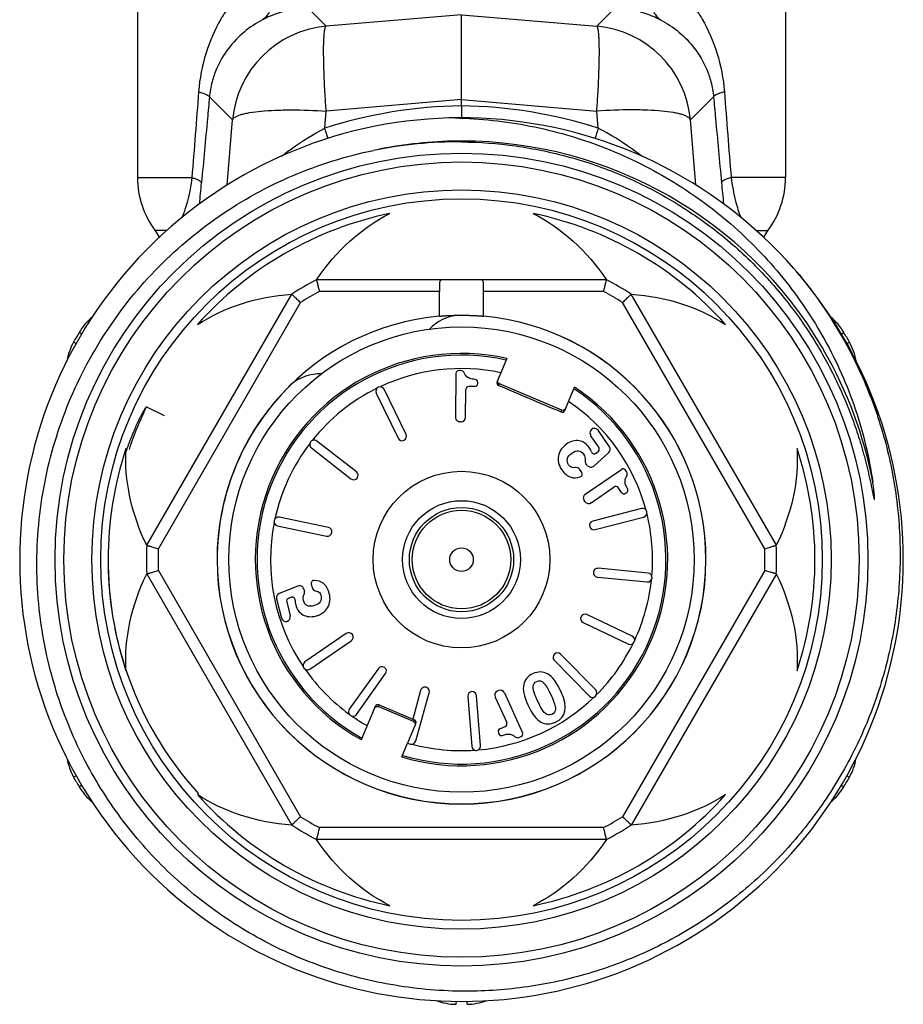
# Model space of a CAD drawing. Header units: millimetres. Extents: x 60394 to 199354, y 20895 to 166073.
# Tile 169 of 256: x 120162 to 120192, y 23912 to 23945. Entities that reach past the tile are written whole.
import ezdxf

# ---------------------------------------------------------------- set-up
doc = ezdxf.new("R2010")
doc.units = ezdxf.units.MM

msp = doc.modelspace()

# ---------------------------------------------------------------- linework, layer by layer
at = {"color": 0, "linetype": 'Continuous', "lineweight": -2}
for p, q in [((120165.587, 23946.725), (120165.587, 23939.641)), ((120187.587, 23946.725), (120187.587, 23939.641)), ((120171.993, 23944.778), (120171.368, 23945.4)), ((120181.181, 23944.778), (120181.806, 23945.4)), ((120176.587, 23945.168), (120171.993, 23944.778)), ((120176.587, 23945.168), (120181.181, 23944.778)), ((120176.587, 23942.289), (120176.587, 23945.168)), ((120168.813, 23941.598), (120168.029, 23942.379)), ((120176.587, 23942.289), (120171.993, 23941.899)), ((120176.587, 23942.073), (120176.587, 23942.289)), ((120176.587, 23942.289), (120181.181, 23941.899)), ((120184.361, 23941.598), (120185.145, 23942.379)), ((120171.945, 23941.319), (120171.993, 23941.899)), ((120176.587, 23942.073), (120176.587, 23941.669)), ((120181.228, 23941.319), (120181.181, 23941.899)), ((120168.632, 23939.379), (120168.813, 23941.598)), ((120184.542, 23939.38), (120184.361, 23941.598)), ((120165.587, 23939.641), (120167.434, 23939.641)), ((120187.587, 23939.641), (120185.74, 23939.641)), ((120166.587, 23937.841), (120166.187, 23937.841)), ((120186.593, 23937.841), (120186.987, 23937.841)), ((120181.51, 23936.17), (120171.663, 23936.17)), ((120165.898, 23927.156), (120170.821, 23935.684)), ((120175.839, 23935.77), (120171.762, 23935.77)), ((120175.839, 23934.936), (120175.839, 23935.77)), ((120177.335, 23934.936), (120177.335, 23935.77)), ((120181.412, 23935.77), (120177.335, 23935.77)), ((120187.276, 23927.156), (120182.352, 23935.684)), ((120166.294, 23927.041), (120171.119, 23935.398)), ((120186.88, 23927.041), (120182.055, 23935.398)), ((120163.695, 23934.327), (120163.604, 23934.381)), ((120189.481, 23934.328), (120189.57, 23934.381)), ((120163.508, 23934.007), (120163.418, 23934.058)), ((120189.665, 23934.006), (120189.756, 23934.058)), ((120178.127, 23933.498), (120177.794, 23932.712)), ((120176.393, 23932.991), (120176.38, 23931.502)), ((120176.553, 23933.09), (120176.494, 23933.09)), ((120177.038, 23932.547), (120176.835, 23932.549)), ((120177.139, 23932.646), (120177.139, 23932.688)), ((120177.847, 23932.581), (120177.873, 23932.642)), ((120179.99, 23931.743), (120177.873, 23932.642)), ((120180.095, 23931.735), (120180.429, 23932.521)), ((120173.694, 23932.322), (120174.433, 23930.791)), ((120174.703, 23930.921), (120173.964, 23932.453)), ((120176.726, 23931.499), (120176.734, 23932.449)), ((120166.507, 23931.552), (120165.886, 23931.853)), ((120179.99, 23931.743), (120179.964, 23931.682)), ((120176.574, 23931.351), (120176.529, 23931.351)), ((120181.249, 23930.483), (120180.97, 23930.889)), ((120181.608, 23930.5), (120181.222, 23931.062)), ((120173.017, 23929.649), (120171.677, 23930.696)), ((120171.492, 23930.46), (120172.832, 23929.413)), ((120181.079, 23929.847), (120181.585, 23930.304)), ((120181.16, 23930.286), (120181.234, 23930.352)), ((120180.859, 23929.869), (120180.812, 23929.931)), ((120180.672, 23929.629), (120180.601, 23929.732)), ((120180.788, 23928.888), (120182.015, 23929.732)), ((120182.187, 23929.657), (120182.154, 23929.706)), ((120180.984, 23928.603), (120181.767, 23929.142)), ((120182.021, 23928.948), (120181.906, 23929.116)), ((120182.16, 23928.922), (120182.194, 23928.946)), ((120180.775, 23928.642), (120180.749, 23928.68)), ((120182.695, 23928.404), (120181.049, 23927.979)), ((120172.067, 23927.763), (120170.402, 23928.109)), ((120181.124, 23927.688), (120182.771, 23928.114)), ((120170.341, 23927.816), (120172.006, 23927.469)), ((120165.898, 23926.184), (120170.821, 23917.656)), ((120166.294, 23926.298), (120171.119, 23917.941)), ((120182.92, 23926.211), (120181.227, 23926.374)), ((120186.88, 23926.298), (120182.055, 23917.941)), ((120187.276, 23926.184), (120182.352, 23917.656)), ((120171.486, 23925.84), (120171.517, 23925.718)), ((120181.199, 23926.075), (120182.892, 23925.912)), ((120171.029, 23925.773), (120170.397, 23925.517)), ((120171.228, 23925.678), (120171.251, 23925.604)), ((120170.309, 23925.341), (120170.479, 23924.681)), ((120170.652, 23925.234), (120170.775, 23924.757)), ((120170.803, 23925.389), (120170.711, 23925.351)), ((120180.717, 23924.534), (120182.252, 23923.801)), ((120182.381, 23924.072), (120180.846, 23924.804)), ((120172.672, 23924.161), (120171.27, 23923.198)), ((120171.44, 23922.95), (120172.842, 23923.914)), ((120179.737, 23923.25), (120180.929, 23922.037)), ((120181.143, 23922.247), (120179.951, 23923.46)), ((120173.766, 23922.973), (120172.778, 23921.589)), ((120173.023, 23921.414), (120174.01, 23922.799)), ((120175.2, 23922.231), (120174.929, 23921.254)), ((120175.035, 23920.512), (120175.489, 23922.151)), ((120177.802, 23922.203), (120177.844, 23922.222)), ((120178.042, 23922.147), (120178.66, 23920.793)), ((120176.802, 23922.025), (120176.935, 23920.329)), ((120177.235, 23920.353), (120177.101, 23922.048)), ((120177.728, 23922.004), (120178.122, 23921.14)), ((120173.657, 23921.686), (120173.177, 23920.556)), ((120173.761, 23921.677), (120173.788, 23921.739)), ((120174.958, 23921.169), (120173.761, 23921.677)), ((120173.788, 23921.739), (120174.929, 23921.254)), ((120174.928, 23921.251), (120174.983, 23921.227)), ((120174.983, 23921.227), (120174.958, 23921.169)), ((120174.76, 23920.446), (120175.036, 23921.096)), ((120177.887, 23920.923), (120178.072, 23921.007)), ((120177.838, 23920.79), (120177.855, 23920.752)), ((120178.556, 23920.636), (120178.61, 23920.66)), ((120174.558, 23919.97), (120174.755, 23920.434)), ((120174.755, 23920.434), (120174.85, 23920.408)), ((120163.508, 23919.333), (120163.418, 23919.282)), ((120189.666, 23919.332), (120189.756, 23919.282)), ((120163.694, 23919.012), (120163.604, 23918.959)), ((120189.479, 23919.013), (120189.57, 23918.959)), ((120181.412, 23917.57), (120171.762, 23917.57)), ((120181.51, 23917.17), (120171.663, 23917.17)), ((120176.402, 23911.675), (120176.4, 23911.571)), ((120176.772, 23911.675), (120176.773, 23911.571))]:
    msp.add_line(p, q, dxfattribs=at)
for radius in [13.8, 13.5, 12.55, 12.25, 7.9, 3, 2, 1.77, 1.673, 0.4]:
    msp.add_circle((120176.587, 23926.67), radius, dxfattribs=at)
for centre, radius, start, end in [((120172.302, 23941.289), 3.503, 95.0702, 174.9331), ((120180.872, 23941.289), 3.503, 5.0669, 84.9298), ((120176.761, 23926.324), 15.75, 90.6339, 107.8048), ((120176.413, 23926.324), 15.75, 72.1952, 89.3661), ((120176.587, 23926.67), 15, 41.1918, 40.7697), ((120117.927, 23924.32), 56.63, 17.0919, 17.4689), ((120235.238, 23924.322), 56.621, 162.5311, 162.9087), ((120176.588, 23926.664), 14.216, 90.5893, 101.3252), ((120176.587, 23926.7), 14.18, 89.9967, 90.5869), ((120176.587, 23926.67), 14.21, 30.6522, 89.998), ((120176.457, 23926.549), 14.302, 89.4813, 101.5169), ((120168.587, 23939.641), 3, 180, 216.8699), ((120184.587, 23939.641), 3, 323.1301, 0), ((120095.294, 23946.157), 72.775, 354.15276, 354.72586), ((120257.889, 23946.158), 72.784, 185.27415, 185.84566), ((120176.587, 23926.67), 12, 101.6766, 138.3234), ((120176.587, 23926.67), 12, 41.6766, 78.3234), ((120164.587, 23936.641), 2, 29.1364, 36.8699), ((120188.587, 23936.641), 2, 143.1301, 150.8164), ((120176.587, 23926.67), 10.7, 117.3956, 122.6044), ((120176.587, 23926.67), 10.7, 57.3956, 62.6044), ((120176.587, 23926.67), 10.3, 117.9331, 122.0669), ((120176.587, 23926.67), 10.3, 57.9331, 62.0669), ((120165.324, 23933.359), 2, 129.6876, 149.292), ((120176.587, 23926.67), 8.3, 95.1728, 180), ((120176.587, 23933.47), 1.5, 93.4459, 137.2887), ((120176.587, 23926.67), 8.3, 0, 84.8272), ((120176.587, 23926.67), 8.295, 0, 84.8158), ((120187.85, 23933.359), 2, 30.708, 50.371), ((120176.587, 23926.67), 15.1, 149.292, 150.708), ((120176.587, 23926.67), 15.1, 29.292, 30.708), ((120165.162, 23933.079), 2, 150.708, 170.4009), ((120176.608, 23926.682), 14.185, 29.993, 30.6539), ((120188.012, 23933.079), 2, 9.6713, 29.292), ((120176.587, 23926.67), 7, 77.2866, 240.8494), ((120176.587, 23926.67), 6.942, 77.373, 240.798), ((120176.586, 23926.67), 14.21, 10.6742, 29.9921), ((120171.779, 23931.478), 1.5, 88.0074, 131.5541), ((120176.587, 23926.67), 6.486, 78.1118, 115.2185), ((120176.493, 23932.99), 0.1, 89.5, 179.5), ((120176.552, 23932.94), 0.15, 21.1086, 89.5), ((120176.587, 23926.67), 8.295, 134.3778, 180), ((120173.829, 23932.388), 0.15, 25.75, 205.75), ((120176.587, 23926.67), 7, 253.1506, 56.7134), ((120176.834, 23932.449), 0.1, 89.5, 179.5), ((120177.039, 23932.647), 0.1, 269.5, 359.5), ((120177.039, 23932.689), 0.1, 359.5, 86.496), ((120177.886, 23932.673), 0.1, 156.9384, 246.9498), ((120176.587, 23926.67), 6.486, 116.2815, 141.4685), ((120176.587, 23926.67), 6.942, 253.202, 56.627), ((120176.606, 23926.662), 11.91, 154.1655, 161.6614), ((120176.587, 23926.67), 6.486, 15.0315, 55.8882), ((120180.003, 23931.774), 0.1, 247.0502, 337.0616), ((120176.53, 23931.501), 0.15, 179.5, 269.5), ((120176.576, 23931.501), 0.15, 269.5, 359.5), ((120174.568, 23930.856), 0.15, 205.75, 25.75), ((120181.099, 23930.977), 0.15, 34.5, 214.5), ((120176.587, 23926.67), 6.486, 142.5315, 167.7185), ((120171.584, 23930.578), 0.15, 52, 232), ((120176.587, 23926.67), 12, 161.6766, 198.3234), ((120181.093, 23930.36), 0.1, 197.113, 312.0449), ((120181.167, 23930.427), 0.1, 312.0449, 34.5), ((120181.485, 23930.415), 0.15, 312.052, 34.5), ((120176.587, 23926.67), 12, 341.6766, 18.3234), ((120180.932, 23930.021), 0.15, 173.7157, 217.0094), ((120180.979, 23929.959), 0.15, 217.0094, 312.052), ((120172.925, 23929.531), 0.15, 232, 52), ((120180.477, 23929.647), 0.15, 34.5, 99.1191), ((120180.59, 23929.572), 0.1, 287.1273, 34.5), ((120182.071, 23929.649), 0.1, 34.5, 124.5), ((120182.064, 23929.572), 0.15, 326.1086, 34.5), ((120180.873, 23928.765), 0.15, 124.5, 214.5), ((120181.823, 23929.059), 0.1, 34.5, 124.5), ((120182.103, 23929.005), 0.1, 214.5, 304.5), ((120182.138, 23929.029), 0.1, 304.5, 31.496), ((120180.899, 23928.727), 0.15, 214.5, 304.5), ((120182.733, 23928.259), 0.15, 284.5, 104.5), ((120176.587, 23926.67), 6.486, 355.0315, 13.9685), ((120176.587, 23926.67), 6.486, 168.7815, 213.9685), ((120170.372, 23927.963), 0.15, 78.25, 258.25), ((120181.086, 23927.833), 0.15, 104.5, 284.5), ((120172.037, 23927.616), 0.15, 258.25, 78.25), ((120176.252, 23926.646), 11.664, 178.5138, 179.2357), ((120176.587, 23926.67), 10.7, 177.3956, 182.6044), ((120176.587, 23926.67), 10.3, 177.9331, 182.0669), ((120176.587, 23926.67), 10.3, 357.9331, 2.0669), ((120176.587, 23926.67), 10.7, 357.3956, 2.6044), ((120176.261, 23926.646), 11.673, 179.2357, 179.9113), ((120176.267, 23926.646), 11.679, 179.9112, 180.2306), ((120176.277, 23926.646), 11.69, 180.2309, 181.8015), ((120176.587, 23926.67), 8.3, 180, 0), ((120176.587, 23926.67), 8.295, 180, 0), ((120176.286, 23926.646), 11.698, 181.8013, 182.0565), ((120176.297, 23926.646), 11.71, 182.0569, 184.1382), ((120181.213, 23926.224), 0.15, 84.5, 264.5), ((120182.906, 23926.061), 0.15, 264.5, 84.5), ((120171.583, 23925.865), 0.1, 87.1273, 194.5), ((120176.587, 23926.67), 6.486, 335.0315, 353.9685), ((120176.309, 23926.647), 11.721, 184.138, 184.641), ((120176.317, 23926.648), 11.729, 184.6411, 186.1163), ((120170.454, 23925.378), 0.15, 112.052, 194.5), ((120171.085, 23925.634), 0.15, 17.0094, 112.052), ((120171.108, 23925.56), 0.15, 333.7157, 17.0094), ((120171.663, 23925.755), 0.15, 194.5, 259.1191), ((120176.335, 23926.65), 11.747, 186.1164, 188.0289), ((120170.749, 23925.259), 0.1, 112.0449, 194.5), ((120170.841, 23925.296), 0.1, 357.1129, 112.0449), ((120176.345, 23926.651), 11.757, 188.0287, 188.5221), ((120176.353, 23926.652), 11.766, 188.5222, 189.8797), ((120176.394, 23926.661), 11.807, 189.8874, 198.2373), ((120170.624, 23924.718), 0.15, 194.5, 14.5), ((120180.782, 23924.669), 0.15, 64.5, 244.5), ((120172.757, 23924.037), 0.15, 304.5, 124.5), ((120176.587, 23926.67), 6.486, 315.0315, 333.9685), ((120182.317, 23923.937), 0.15, 244.5, 64.5), ((120179.844, 23923.355), 0.15, 44.5, 224.5), ((120171.355, 23923.074), 0.15, 124.5, 304.5), ((120176.402, 23926.665), 11.816, 198.241, 222.2553), ((120176.587, 23926.67), 6.486, 215.0315, 233.9685), ((120173.888, 23922.886), 0.15, 324.5, 144.5), ((120175.345, 23922.191), 0.15, 344.5, 164.5), ((120176.952, 23922.037), 0.15, 4.5, 184.5), ((120177.864, 23922.066), 0.15, 114.5, 204.5), ((120177.906, 23922.085), 0.15, 24.5, 114.5), ((120181.036, 23922.142), 0.15, 224.5, 44.5), ((120176.587, 23926.67), 6.486, 275.0315, 313.9685), ((120172.9, 23921.502), 0.15, 144.5, 324.5), ((120173.749, 23921.647), 0.1, 67.0431, 157.0632), ((120176.587, 23926.67), 6.486, 235.0315, 240.3598), ((120174.944, 23921.135), 0.1, 336.9368, 66.9569), ((120177.929, 23920.832), 0.1, 114.5, 204.5), ((120178.031, 23921.098), 0.1, 294.5, 24.5), ((120174.89, 23920.552), 0.15, 254.5, 344.5), ((120177.946, 23920.794), 0.1, 204.5, 291.496), ((120178.494, 23920.772), 0.15, 226.1086, 294.5), ((120178.569, 23920.751), 0.1, 294.5, 24.5), ((120176.587, 23926.67), 6.486, 255.0315, 273.9685), ((120177.085, 23920.341), 0.15, 184.5, 4.5), ((120165.162, 23920.26), 2, 189.6957, 209.292), ((120188.012, 23920.26), 2, 330.708, 350.4402), ((120176.587, 23926.67), 15.1, 209.292, 210.708), ((120176.587, 23926.67), 15.1, 329.292, 330.708), ((120165.324, 23919.98), 2, 210.708, 230.2282), ((120187.85, 23919.98), 2, 309.6588, 329.292), ((120176.587, 23926.67), 12, 221.6766, 258.3234), ((120176.587, 23926.67), 12, 281.6766, 318.3234), ((120176.587, 23926.67), 10.3, 237.9331, 242.0669), ((120176.587, 23926.67), 10.3, 297.9331, 302.0669), ((120176.587, 23926.67), 10.7, 237.3956, 242.6044), ((120176.587, 23926.67), 10.7, 297.3956, 302.6044), ((120176.425, 23913.571), 2, 249.7378, 269.292), ((120176.749, 23913.571), 2, 270.708, 290.263)]:
    msp.add_arc(centre, radius, start, end, dxfattribs=at)
at = {"color": 0, "linetype": 'Continuous', "lineweight": -2, "extrusion": (0, 0, -1)}
for centre, major_axis, ratio, start_param, end_param in [((120176.587, 23931.186), (0, -7.823), 0.816497, 2.261468, 2.751544), ((120176.587, 23931.186), (0, -7.823), 0.816497, -2.751544, -2.261468), ((120172.676, 23928.928), (-6.775, 3.911), 0.816497, 0.390049, 0.880125), ((120180.498, 23928.928), (-6.775, -3.911), 0.816497, -4.021717, -3.531642), ((120177.912, 23932.734), (-0.0391, -0.0921), 0.999848, 0, 1.387806), ((120180.029, 23931.836), (0.0391, 0.0921), 0.999848, 7.853982, 9.424778), ((120172.676, 23928.928), (-6.775, 3.911), 0.816497, -0.880125, -0.390049), ((120180.498, 23928.928), (-6.775, -3.911), 0.816497, -2.751544, -2.261468), ((120172.676, 23924.412), (-6.775, -3.911), 0.816497, 0.390049, 0.880125), ((120180.498, 23924.412), (-6.775, 3.911), 0.816497, -4.021717, -3.531642), ((120173.722, 23921.585), (-0.0391, -0.0921), 0.999848, 7.853982, 9.424778), ((120174.919, 23921.077), (0.0391, 0.0921), 0.999848, 6.283185, 7.670991), ((120172.676, 23924.412), (-6.775, -3.911), 0.816497, -0.880125, -0.390049), ((120180.498, 23924.412), (-6.775, 3.911), 0.816497, -2.751544, -2.261468), ((120176.587, 23922.153), (0, -7.823), 0.816497, 0.390049, 0.880125), ((120176.587, 23922.153), (0, -7.823), 0.816497, -0.880125, -0.390049)]:
    msp.add_ellipse(centre, major_axis=major_axis, ratio=ratio, start_param=start_param, end_param=end_param, dxfattribs=at)
at = {"color": 0, "linetype": 'Continuous', "lineweight": -2}
for points, knots in [([(120170.02, 23946.725), (120169.692, 23946.513), (120169.238, 23946.129), (120168.734, 23945.523), (120168.286, 23944.841), (120167.858, 23943.857), (120167.695, 23942.999), (120167.661, 23942.553)], [0, 0, 0, 0, 0.236383, 0.355525, 0.47665, 0.72911, 1, 1, 1, 1]), ([(120170.02, 23946.725), (120170.083, 23946.546), (120170.174, 23946.198), (120170.195, 23945.763), (120170.141, 23945.46), (120170.071, 23945.27), (120169.971, 23945.114), (120169.883, 23945.033), (120169.836, 23945.001)], [0, 0, 0, 0, 0.309191, 0.581134, 0.700406, 0.808646, 0.907521, 1, 1, 1, 1]), ([(120183.154, 23946.725), (120183.091, 23946.546), (120183, 23946.198), (120182.979, 23945.763), (120183.033, 23945.46), (120183.103, 23945.27), (120183.203, 23945.114), (120183.291, 23945.033), (120183.338, 23945.001)], [0, 0, 0, 0, 0.309191, 0.581134, 0.700406, 0.808646, 0.907521, 1, 1, 1, 1]), ([(120183.154, 23946.725), (120183.482, 23946.513), (120183.936, 23946.129), (120184.44, 23945.523), (120184.887, 23944.841), (120185.316, 23943.857), (120185.478, 23942.999), (120185.513, 23942.553)], [0, 0, 0, 0, 0.236383, 0.355525, 0.47665, 0.72911, 1, 1, 1, 1]), ([(120170.517, 23945.265), (120170.464, 23945.251), (120170.23, 23945.183), (120170.003, 23945.09), (120169.836, 23945.001)], [0, 0, 0, 0, 0.223137, 1, 1, 1, 1]), ([(120182.657, 23945.265), (120182.71, 23945.251), (120182.944, 23945.183), (120183.171, 23945.09), (120183.338, 23945.001)], [0, 0, 0, 0, 0.223137, 1, 1, 1, 1]), ([(120169.836, 23945.001), (120169.613, 23944.884), (120169.19, 23944.602), (120168.647, 23944.039), (120168.298, 23943.446), (120168.103, 23942.876), (120168.045, 23942.551), (120168.029, 23942.379)], [0, 0, 0, 0, 0.227856, 0.45619, 0.703057, 0.843391, 1, 1, 1, 1]), ([(120183.338, 23945.001), (120183.561, 23944.884), (120183.984, 23944.602), (120184.527, 23944.039), (120184.876, 23943.446), (120185.071, 23942.876), (120185.129, 23942.551), (120185.145, 23942.379)], [0, 0, 0, 0, 0.227856, 0.45619, 0.703057, 0.843391, 1, 1, 1, 1]), ([(120171.993, 23941.899), (120171.979, 23942.089), (120171.955, 23942.458), (120171.928, 23942.989), (120171.911, 23943.472), (120171.904, 23943.893), (120171.908, 23944.199), (120171.918, 23944.404), (120171.927, 23944.525), (120171.938, 23944.622), (120171.953, 23944.697), (120171.968, 23944.747), (120171.984, 23944.773), (120171.993, 23944.778)], [0, 0, 0, 0, 0.197448, 0.383206, 0.551789, 0.698562, 0.819359, 0.86896, 0.910905, 0.944973, 0.971014, 0.989114, 1, 1, 1, 1]), ([(120181.181, 23941.899), (120181.195, 23942.089), (120181.219, 23942.458), (120181.246, 23942.989), (120181.263, 23943.472), (120181.269, 23943.893), (120181.266, 23944.199), (120181.256, 23944.404), (120181.247, 23944.525), (120181.235, 23944.622), (120181.221, 23944.697), (120181.206, 23944.747), (120181.19, 23944.773), (120181.181, 23944.778)], [0, 0, 0, 0, 0.197448, 0.383206, 0.551789, 0.698562, 0.819359, 0.86896, 0.910905, 0.944973, 0.971014, 0.989114, 1, 1, 1, 1]), ([(120167.661, 23942.553), (120167.712, 23942.539), (120167.803, 23942.513), (120167.918, 23942.469), (120167.992, 23942.43), (120168.026, 23942.395), (120168.029, 23942.379)], [0, 0, 0, 0, 0.384383, 0.679056, 0.881179, 1, 1, 1, 1]), ([(120185.513, 23942.553), (120185.461, 23942.539), (120185.371, 23942.513), (120185.256, 23942.469), (120185.182, 23942.43), (120185.148, 23942.395), (120185.145, 23942.379)], [0, 0, 0, 0, 0.384383, 0.679056, 0.881179, 1, 1, 1, 1]), ([(120168.029, 23942.379), (120168.007, 23942.136), (120167.917, 23941.165), (120167.828, 23940.195), (120167.761, 23939.467)], [0, 0, 0, 0, 0.250129, 1, 1, 1, 1]), ([(120185.145, 23942.379), (120185.167, 23942.136), (120185.256, 23941.165), (120185.346, 23940.195), (120185.413, 23939.467)], [0, 0, 0, 0, 0.250129, 1, 1, 1, 1]), ([(120168.813, 23941.598), (120168.825, 23941.64), (120168.889, 23941.694), (120168.99, 23941.743), (120169.102, 23941.783), (120169.238, 23941.818), (120169.468, 23941.863), (120169.809, 23941.904), (120170.277, 23941.933), (120171.014, 23941.946), (120171.593, 23941.925), (120171.993, 23941.899)], [0, 0, 0, 0, 0.039817, 0.069007, 0.10527, 0.148712, 0.19925, 0.320444, 0.465743, 0.630843, 1, 1, 1, 1]), ([(120184.361, 23941.598), (120184.348, 23941.64), (120184.285, 23941.694), (120184.184, 23941.743), (120184.072, 23941.783), (120183.935, 23941.818), (120183.706, 23941.863), (120183.365, 23941.904), (120182.897, 23941.933), (120182.16, 23941.946), (120181.581, 23941.925), (120181.181, 23941.899)], [0, 0, 0, 0, 0.039817, 0.069007, 0.10527, 0.148712, 0.19925, 0.320444, 0.465743, 0.630843, 1, 1, 1, 1]), ([(120176.375, 23941.668), (120177.226, 23941.648), (120178.927, 23941.463), (120181.391, 23940.753), (120183.314, 23939.817), (120184.736, 23938.878), (120186.071, 23937.819), (120187.558, 23936.282), (120188.753, 23934.508), (120189.508, 23932.981), (120190.126, 23931.393), (120190.427, 23930.143), (120190.551, 23929.302)], [0, 0, 0, 0, 0.124979, 0.249957, 0.37493, 0.437476, 0.500021, 0.624989, 0.749955, 0.812492, 0.87504, 1, 1, 1, 1]), ([(120170.466, 23940.363), (120170.58, 23940.451), (120171.053, 23940.8), (120171.553, 23941.111), (120171.945, 23941.319)], [0, 0, 0, 0, 0.244791, 1, 1, 1, 1]), ([(120182.718, 23940.356), (120182.603, 23940.444), (120182.128, 23940.796), (120181.623, 23941.11), (120181.228, 23941.319)], [0, 0, 0, 0, 0.24471, 1, 1, 1, 1]), ([(120162.551, 23923.226), (120162.334, 23924.154), (120162.082, 23926.06), (120162.277, 23928.933), (120163.037, 23931.711), (120164.332, 23934.284), (120166.113, 23936.548), (120168.309, 23938.412), (120170.832, 23939.801), (120172.667, 23940.372), (120173.602, 23940.563)], [0, 0, 0, 0, 0.125004, 0.250009, 0.375009, 0.50001, 0.625011, 0.750011, 0.875, 1, 1, 1, 1]), ([(120176.587, 23940.85), (120177.203, 23940.844), (120178.436, 23940.753), (120180.252, 23940.378), (120182.003, 23939.771), (120183.661, 23938.942), (120185.197, 23937.905), (120186.586, 23936.678), (120187.804, 23935.282), (120188.49, 23934.253), (120188.798, 23933.72)], [0, 0, 0, 0, 0.125039, 0.250061, 0.375073, 0.500072, 0.625063, 0.750047, 0.875026, 1, 1, 1, 1]), ([(120167.434, 23939.641), (120167.399, 23939.37), (120167.312, 23938.91), (120167.173, 23938.464), (120167.104, 23938.284)], [0, 0, 0, 0, 0.58743, 1, 1, 1, 1]), ([(120167.434, 23939.641), (120167.48, 23939.628), (120167.56, 23939.601), (120167.662, 23939.558), (120167.729, 23939.518), (120167.758, 23939.483), (120167.761, 23939.467)], [0, 0, 0, 0, 0.378625, 0.670226, 0.873611, 1, 1, 1, 1]), ([(120185.74, 23939.641), (120185.694, 23939.628), (120185.614, 23939.601), (120185.511, 23939.558), (120185.444, 23939.518), (120185.416, 23939.483), (120185.413, 23939.467)], [0, 0, 0, 0, 0.378625, 0.670226, 0.873611, 1, 1, 1, 1]), ([(120185.74, 23939.641), (120185.775, 23939.37), (120185.862, 23938.911), (120186, 23938.466), (120186.069, 23938.286)], [0, 0, 0, 0, 0.587244, 1, 1, 1, 1]), ([(120187.875, 23936.548), (120188.335, 23936.012), (120189.18, 23934.872), (120190.193, 23933.002), (120190.931, 23931.007), (120191.38, 23928.928), (120191.529, 23926.806), (120191.376, 23924.684), (120190.922, 23922.605), (120190.177, 23920.613), (120189.155, 23918.747), (120187.877, 23917.046), (120186.369, 23915.545), (120184.662, 23914.276), (120182.79, 23913.265), (120180.792, 23912.534), (120178.71, 23912.097), (120177.293, 23912.009), (120176.587, 23912.016)], [0, 0, 0, 0, 0.062494, 0.125002, 0.187498, 0.249999, 0.3125, 0.375, 0.437499, 0.499998, 0.562499, 0.625002, 0.687503, 0.750001, 0.812501, 0.874997, 0.937507, 1, 1, 1, 1]), ([(120171.663, 23936.17), (120171.664, 23936.17), (120171.664, 23936.169), (120171.664, 23936.168), (120171.665, 23936.165), (120171.666, 23936.162), (120171.667, 23936.157), (120171.668, 23936.149), (120171.671, 23936.137), (120171.676, 23936.12), (120171.681, 23936.1), (120171.686, 23936.076), (120171.695, 23936.039), (120171.708, 23935.987), (120171.725, 23935.919), (120171.743, 23935.846), (120171.755, 23935.795), (120171.762, 23935.77)], [0, 0, 0, 0, 0.001262, 0.004999, 0.01119, 0.019813, 0.030846, 0.044267, 0.078144, 0.121006, 0.172334, 0.231597, 0.298127, 0.450033, 0.62203, 0.807806, 1, 1, 1, 1]), ([(120175.924, 23936.17), (120175.916, 23936.17), (120175.9, 23936.168), (120175.871, 23936.154), (120175.853, 23936.123), (120175.844, 23936.086), (120175.837, 23936.034), (120175.837, 23935.993), (120175.837, 23935.963)], [0, 0, 0, 0, 0.096056, 0.184539, 0.378232, 0.502696, 0.648773, 1, 1, 1, 1]), ([(120175.837, 23935.963), (120175.837, 23935.932), (120175.838, 23935.868), (120175.839, 23935.803), (120175.839, 23935.77)], [0, 0, 0, 0, 0.483578, 1, 1, 1, 1]), ([(120177.337, 23935.963), (120177.337, 23935.993), (120177.336, 23936.034), (120177.33, 23936.086), (120177.321, 23936.123), (120177.303, 23936.154), (120177.274, 23936.168), (120177.258, 23936.17), (120177.25, 23936.17)], [0, 0, 0, 0, 0.351227, 0.497304, 0.621768, 0.815461, 0.903944, 1, 1, 1, 1]), ([(120177.335, 23935.77), (120177.335, 23935.803), (120177.336, 23935.868), (120177.337, 23935.932), (120177.337, 23935.963)], [0, 0, 0, 0, 0.516422, 1, 1, 1, 1]), ([(120181.412, 23935.77), (120181.418, 23935.795), (120181.431, 23935.846), (120181.449, 23935.919), (120181.466, 23935.987), (120181.478, 23936.039), (120181.487, 23936.076), (120181.493, 23936.1), (120181.498, 23936.12), (120181.502, 23936.137), (120181.505, 23936.149), (120181.507, 23936.157), (120181.508, 23936.162), (120181.509, 23936.165), (120181.51, 23936.168), (120181.51, 23936.169), (120181.51, 23936.17), (120181.51, 23936.17)], [0, 0, 0, 0, 0.192194, 0.37797, 0.549967, 0.701873, 0.768403, 0.827666, 0.878994, 0.921856, 0.955733, 0.969154, 0.980187, 0.98881, 0.995001, 0.998738, 1, 1, 1, 1]), ([(120171.119, 23935.398), (120171.1, 23935.417), (120171.062, 23935.453), (120171.008, 23935.505), (120170.957, 23935.553), (120170.919, 23935.591), (120170.891, 23935.617), (120170.873, 23935.634), (120170.858, 23935.648), (120170.846, 23935.66), (120170.837, 23935.669), (120170.831, 23935.675), (120170.827, 23935.678), (120170.825, 23935.68), (120170.823, 23935.682), (120170.822, 23935.683), (120170.821, 23935.683), (120170.821, 23935.684)], [0, 0, 0, 0, 0.192194, 0.37797, 0.549967, 0.701873, 0.768403, 0.827666, 0.878994, 0.921856, 0.955733, 0.969154, 0.980187, 0.98881, 0.995001, 0.998738, 1, 1, 1, 1]), ([(120182.352, 23935.684), (120182.353, 23935.683), (120182.352, 23935.683), (120182.351, 23935.682), (120182.349, 23935.68), (120182.346, 23935.678), (120182.343, 23935.675), (120182.337, 23935.669), (120182.328, 23935.66), (120182.316, 23935.648), (120182.3, 23935.634), (120182.283, 23935.617), (120182.255, 23935.591), (120182.217, 23935.553), (120182.166, 23935.505), (120182.112, 23935.453), (120182.074, 23935.417), (120182.055, 23935.398)], [0, 0, 0, 0, 0.001262, 0.004999, 0.01119, 0.019813, 0.030846, 0.044267, 0.078144, 0.121006, 0.172334, 0.231597, 0.298127, 0.450033, 0.62203, 0.807806, 1, 1, 1, 1]), ([(120175.837, 23934.936), (120175.837, 23934.936), (120175.837, 23934.936), (120175.838, 23934.936), (120175.839, 23934.936), (120175.841, 23934.936), (120175.846, 23934.936), (120175.852, 23934.937), (120175.86, 23934.937), (120175.87, 23934.938), (120175.881, 23934.939), (120175.9, 23934.941), (120175.928, 23934.943), (120175.965, 23934.946), (120176.009, 23934.949), (120176.058, 23934.952), (120176.113, 23934.955), (120176.194, 23934.959), (120176.303, 23934.964), (120176.442, 23934.967), (120176.587, 23934.969), (120176.731, 23934.967), (120176.87, 23934.964), (120176.98, 23934.959), (120177.061, 23934.955), (120177.116, 23934.952), (120177.165, 23934.949), (120177.208, 23934.946), (120177.246, 23934.943), (120177.274, 23934.941), (120177.292, 23934.939), (120177.304, 23934.938), (120177.314, 23934.937), (120177.322, 23934.937), (120177.328, 23934.936), (120177.332, 23934.936), (120177.335, 23934.936), (120177.336, 23934.936), (120177.336, 23934.936), (120177.337, 23934.936), (120177.337, 23934.936)], [0, 0, 0, 0, 0.000155, 0.000609, 0.001364, 0.00242, 0.005429, 0.009633, 0.015027, 0.021596, 0.029317, 0.038171, 0.05919, 0.08446, 0.113715, 0.146679, 0.18304, 0.222435, 0.308822, 0.402539, 0.500004, 0.597467, 0.691184, 0.777572, 0.816966, 0.853326, 0.886289, 0.915544, 0.940814, 0.961833, 0.970685, 0.978406, 0.984973, 0.990367, 0.994571, 0.99758, 0.998635, 0.99939, 0.999845, 1, 1, 1, 1]), ([(120188.798, 23933.72), (120188.922, 23933.505), (120189.159, 23933.069), (120189.48, 23932.397), (120189.719, 23931.825), (120189.892, 23931.36), (120190.013, 23931.008), (120190.126, 23930.654), (120190.212, 23930.356), (120190.277, 23930.116), (120190.324, 23929.936), (120190.368, 23929.756), (120190.411, 23929.575), (120190.451, 23929.393), (120190.484, 23929.242), (120190.509, 23929.12), (120190.525, 23929.044), (120190.538, 23928.984), (120190.547, 23928.938), (120190.557, 23928.893), (120190.566, 23928.847), (120190.575, 23928.81), (120190.582, 23928.779), (120190.587, 23928.761), (120190.59, 23928.746), (120190.594, 23928.735), (120190.597, 23928.726), (120190.598, 23928.718), (120190.601, 23928.713), (120190.605, 23928.711), (120190.608, 23928.711), (120190.61, 23928.715), (120190.61, 23928.719), (120190.61, 23928.725), (120190.61, 23928.731), (120190.611, 23928.739), (120190.61, 23928.748), (120190.61, 23928.76), (120190.61, 23928.775), (120190.608, 23928.802), (120190.606, 23928.841), (120190.602, 23928.887), (120190.598, 23928.933), (120190.593, 23928.979), (120190.586, 23929.041), (120190.573, 23929.148), (120190.56, 23929.24), (120190.551, 23929.302)], [0, 0, 0, 0, 0.125102, 0.250203, 0.375303, 0.437858, 0.500413, 0.562966, 0.625519, 0.656796, 0.688071, 0.719346, 0.75062, 0.781892, 0.813161, 0.828794, 0.844424, 0.852238, 0.86005, 0.867861, 0.875669, 0.883471, 0.887369, 0.891259, 0.893207, 0.895133, 0.897081, 0.898069, 0.898984, 0.899815, 0.900137, 0.900486, 0.901495, 0.902539, 0.90347, 0.904404, 0.906354, 0.908293, 0.910232, 0.914123, 0.921914, 0.929713, 0.937516, 0.945323, 0.953131, 0.968751, 1, 1, 1, 1]), ([(120165.886, 23931.853), (120165.878, 23931.851), (120165.866, 23931.836), (120165.851, 23931.816), (120165.836, 23931.794), (120165.818, 23931.764), (120165.795, 23931.726), (120165.769, 23931.679), (120165.744, 23931.633), (120165.711, 23931.57), (120165.671, 23931.492), (120165.624, 23931.396), (120165.579, 23931.3), (120165.535, 23931.204), (120165.477, 23931.074), (120165.409, 23930.912), (120165.33, 23930.714), (120165.256, 23930.515), (120165.209, 23930.382), (120165.187, 23930.315)], [0, 0, 0, 0, 0.014835, 0.030379, 0.045973, 0.061583, 0.092826, 0.124084, 0.155349, 0.18662, 0.24917, 0.311728, 0.37429, 0.436856, 0.499424, 0.624562, 0.749705, 0.874851, 1, 1, 1, 1]), ([(120165.898, 23927.156), (120165.898, 23927.156), (120165.899, 23927.155), (120165.9, 23927.155), (120165.903, 23927.155), (120165.906, 23927.154), (120165.91, 23927.152), (120165.918, 23927.15), (120165.93, 23927.147), (120165.947, 23927.142), (120165.967, 23927.136), (120165.99, 23927.129), (120166.027, 23927.118), (120166.079, 23927.103), (120166.146, 23927.084), (120166.218, 23927.063), (120166.268, 23927.048), (120166.294, 23927.041)], [0, 0, 0, 0, 0.001262, 0.004999, 0.01119, 0.019813, 0.030846, 0.044267, 0.078144, 0.121006, 0.172334, 0.231597, 0.298127, 0.450033, 0.62203, 0.807806, 1, 1, 1, 1]), ([(120186.88, 23927.041), (120186.906, 23927.048), (120186.955, 23927.063), (120187.028, 23927.084), (120187.095, 23927.103), (120187.147, 23927.118), (120187.183, 23927.129), (120187.207, 23927.136), (120187.227, 23927.142), (120187.244, 23927.147), (120187.256, 23927.15), (120187.263, 23927.152), (120187.268, 23927.154), (120187.271, 23927.155), (120187.274, 23927.155), (120187.275, 23927.155), (120187.276, 23927.156), (120187.276, 23927.156)], [0, 0, 0, 0, 0.192194, 0.37797, 0.549967, 0.701873, 0.768403, 0.827666, 0.878994, 0.921856, 0.955733, 0.969154, 0.980187, 0.98881, 0.995001, 0.998738, 1, 1, 1, 1]), ([(120165.898, 23926.184), (120165.898, 23926.183), (120165.899, 23926.184), (120165.9, 23926.184), (120165.903, 23926.185), (120165.906, 23926.186), (120165.91, 23926.187), (120165.918, 23926.189), (120165.93, 23926.193), (120165.947, 23926.198), (120165.967, 23926.204), (120165.99, 23926.211), (120166.027, 23926.221), (120166.079, 23926.236), (120166.146, 23926.256), (120166.218, 23926.277), (120166.268, 23926.291), (120166.294, 23926.298)], [0, 0, 0, 0, 0.001262, 0.004999, 0.01119, 0.019813, 0.030846, 0.044267, 0.078144, 0.121006, 0.172334, 0.231597, 0.298127, 0.450033, 0.62203, 0.807806, 1, 1, 1, 1]), ([(120187.276, 23926.184), (120187.276, 23926.183), (120187.275, 23926.184), (120187.274, 23926.184), (120187.271, 23926.185), (120187.268, 23926.186), (120187.263, 23926.187), (120187.256, 23926.189), (120187.244, 23926.193), (120187.227, 23926.198), (120187.207, 23926.204), (120187.183, 23926.211), (120187.147, 23926.221), (120187.095, 23926.236), (120187.028, 23926.256), (120186.955, 23926.277), (120186.906, 23926.291), (120186.88, 23926.298)], [0, 0, 0, 0, 0.001262, 0.004999, 0.01119, 0.019813, 0.030846, 0.044267, 0.078144, 0.121006, 0.172334, 0.231597, 0.298127, 0.450033, 0.62203, 0.807806, 1, 1, 1, 1]), ([(120176.587, 23912.016), (120175.781, 23912.025), (120174.168, 23912.175), (120171.821, 23912.795), (120169.608, 23913.794), (120167.59, 23915.145), (120165.824, 23916.812), (120164.359, 23918.748), (120163.235, 23920.9), (120162.735, 23922.441), (120162.551, 23923.226)], [0, 0, 0, 0, 0.124999, 0.250001, 0.375002, 0.500002, 0.625003, 0.750004, 0.875002, 1, 1, 1, 1]), ([(120170.821, 23917.656), (120170.821, 23917.656), (120170.822, 23917.657), (120170.823, 23917.658), (120170.825, 23917.659), (120170.827, 23917.662), (120170.831, 23917.665), (120170.837, 23917.671), (120170.846, 23917.679), (120170.858, 23917.691), (120170.873, 23917.706), (120170.891, 23917.723), (120170.919, 23917.749), (120170.957, 23917.786), (120171.008, 23917.835), (120171.062, 23917.887), (120171.1, 23917.923), (120171.119, 23917.941)], [0, 0, 0, 0, 0.001262, 0.004999, 0.01119, 0.019813, 0.030846, 0.044267, 0.078144, 0.121006, 0.172334, 0.231597, 0.298127, 0.450033, 0.62203, 0.807806, 1, 1, 1, 1]), ([(120182.055, 23917.941), (120182.074, 23917.923), (120182.112, 23917.887), (120182.166, 23917.835), (120182.217, 23917.786), (120182.255, 23917.749), (120182.283, 23917.723), (120182.3, 23917.706), (120182.316, 23917.691), (120182.328, 23917.679), (120182.337, 23917.671), (120182.343, 23917.665), (120182.346, 23917.662), (120182.349, 23917.659), (120182.351, 23917.658), (120182.352, 23917.657), (120182.353, 23917.656), (120182.352, 23917.656)], [0, 0, 0, 0, 0.192194, 0.37797, 0.549967, 0.701873, 0.768403, 0.827666, 0.878994, 0.921856, 0.955733, 0.969154, 0.980187, 0.98881, 0.995001, 0.998738, 1, 1, 1, 1]), ([(120171.762, 23917.57), (120171.755, 23917.544), (120171.743, 23917.494), (120171.725, 23917.42), (120171.708, 23917.353), (120171.695, 23917.3), (120171.686, 23917.263), (120171.681, 23917.24), (120171.676, 23917.219), (120171.671, 23917.202), (120171.668, 23917.19), (120171.667, 23917.182), (120171.666, 23917.178), (120171.665, 23917.175), (120171.664, 23917.172), (120171.664, 23917.171), (120171.664, 23917.17), (120171.663, 23917.17)], [0, 0, 0, 0, 0.192194, 0.37797, 0.549967, 0.701873, 0.768403, 0.827666, 0.878994, 0.921856, 0.955733, 0.969154, 0.980187, 0.98881, 0.995001, 0.998738, 1, 1, 1, 1]), ([(120181.51, 23917.17), (120181.51, 23917.17), (120181.51, 23917.171), (120181.51, 23917.172), (120181.509, 23917.175), (120181.508, 23917.178), (120181.507, 23917.182), (120181.505, 23917.19), (120181.502, 23917.202), (120181.498, 23917.219), (120181.493, 23917.24), (120181.487, 23917.263), (120181.478, 23917.3), (120181.466, 23917.353), (120181.449, 23917.42), (120181.431, 23917.494), (120181.418, 23917.544), (120181.412, 23917.57)], [0, 0, 0, 0, 0.001262, 0.004999, 0.01119, 0.019813, 0.030846, 0.044267, 0.078144, 0.121006, 0.172334, 0.231597, 0.298127, 0.450033, 0.62203, 0.807806, 1, 1, 1, 1])]:
    msp.add_open_spline(points, degree=3, knots=knots, dxfattribs=at)
for points in [[(120167.661, 23942.553), (120167.585, 23941.582), (120167.51, 23940.612), (120167.434, 23939.641)], [(120185.513, 23942.553), (120185.588, 23941.582), (120185.664, 23940.612), (120185.74, 23939.641)], [(120176.742, 23932.907), (120176.722, 23932.929), (120176.706, 23932.957), (120176.692, 23932.994)], [(120176.873, 23932.819), (120176.819, 23932.841), (120176.776, 23932.87), (120176.742, 23932.907)], [(120177.046, 23932.789), (120176.969, 23932.793), (120176.912, 23932.803), (120176.873, 23932.819)], [(120179.964, 23931.682), (120179.258, 23931.981), (120178.552, 23932.281), (120177.847, 23932.581)], [(120180.161, 23930.597), (120180.006, 23930.491), (120179.912, 23930.357), (120179.877, 23930.196)], [(120180.583, 23930.704), (120180.442, 23930.728), (120180.301, 23930.693), (120180.161, 23930.597)], [(120180.927, 23930.475), (120180.839, 23930.602), (120180.724, 23930.679), (120180.583, 23930.704)], [(120179.877, 23930.196), (120179.842, 23930.036), (120179.881, 23929.877), (120179.988, 23929.72)], [(120180.182, 23930.091), (120180.198, 23930.162), (120180.247, 23930.226), (120180.329, 23930.283)], [(120180.329, 23930.283), (120180.5, 23930.4), (120180.634, 23930.388), (120180.73, 23930.248)], [(120180.73, 23930.248), (120180.774, 23930.184), (120180.791, 23930.113), (120180.783, 23930.037)], [(120180.997, 23930.33), (120180.981, 23930.382), (120180.958, 23930.43), (120180.927, 23930.475)], [(120180.223, 23929.891), (120180.181, 23929.953), (120180.167, 23930.019), (120180.182, 23930.091)], [(120180.345, 23929.795), (120180.299, 23929.807), (120180.259, 23929.839), (120180.223, 23929.891)], [(120179.988, 23929.72), (120180.079, 23929.588), (120180.184, 23929.502), (120180.305, 23929.464)], [(120180.454, 23929.795), (120180.41, 23929.788), (120180.373, 23929.788), (120180.345, 23929.795)], [(120180.305, 23929.464), (120180.396, 23929.435), (120180.5, 23929.44), (120180.619, 23929.476)], [(120182.149, 23929.24), (120182.136, 23929.296), (120182.135, 23929.349), (120182.146, 23929.398)], [(120182.146, 23929.398), (120182.152, 23929.426), (120182.166, 23929.456), (120182.188, 23929.489)], [(120182.223, 23929.081), (120182.183, 23929.146), (120182.158, 23929.199), (120182.149, 23929.24)], [(120171.887, 23925.868), (120171.812, 23925.926), (120171.712, 23925.958), (120171.588, 23925.964)], [(120172.097, 23925.52), (120172.057, 23925.675), (120171.988, 23925.791), (120171.887, 23925.868)], [(120171.22, 23925.277), (120171.2, 23925.352), (120171.208, 23925.425), (120171.242, 23925.493)], [(120171.634, 23925.608), (120171.678, 23925.6), (120171.712, 23925.587), (120171.736, 23925.571)], [(120171.736, 23925.571), (120171.776, 23925.544), (120171.802, 23925.5), (120171.818, 23925.439)], [(120172.039, 23925.034), (120172.127, 23925.173), (120172.145, 23925.336), (120172.097, 23925.52)], [(120170.941, 23925.291), (120170.938, 23925.237), (120170.943, 23925.184), (120170.957, 23925.132)], [(120171.584, 23925.107), (120171.384, 23925.055), (120171.263, 23925.112), (120171.22, 23925.277)], [(120171.788, 23925.238), (120171.75, 23925.176), (120171.681, 23925.132), (120171.584, 23925.107)], [(120171.818, 23925.439), (120171.837, 23925.367), (120171.827, 23925.3), (120171.788, 23925.238)], [(120170.957, 23925.132), (120170.996, 23924.981), (120171.078, 23924.87), (120171.202, 23924.799)], [(120171.635, 23924.754), (120171.817, 23924.801), (120171.951, 23924.895), (120172.039, 23925.034)], [(120171.202, 23924.799), (120171.327, 23924.728), (120171.471, 23924.712), (120171.635, 23924.754)], [(120179.51, 23922.79), (120179.353, 23922.875), (120179.189, 23922.876), (120179.016, 23922.798)], [(120179.016, 23922.798), (120178.845, 23922.72), (120178.74, 23922.598), (120178.699, 23922.431)], [(120179.016, 23922.363), (120179.026, 23922.445), (120179.067, 23922.501), (120179.14, 23922.535)], [(120179.14, 23922.535), (120179.227, 23922.574), (120179.305, 23922.56), (120179.376, 23922.49)], [(120179.376, 23922.49), (120179.447, 23922.421), (120179.537, 23922.268), (120179.644, 23922.033)], [(120179.972, 23922.17), (120179.821, 23922.5), (120179.667, 23922.706), (120179.51, 23922.79)], [(120178.699, 23922.431), (120178.659, 23922.264), (120178.707, 23922.032), (120178.842, 23921.736)], [(120179.156, 23921.901), (120179.053, 23922.128), (120179.006, 23922.281), (120179.016, 23922.363)], [(120179.782, 23921.151), (120180.142, 23921.315), (120180.206, 23921.656), (120179.972, 23922.17)], [(120179.424, 23921.453), (120179.352, 23921.517), (120179.264, 23921.666), (120179.156, 23921.901)], [(120179.644, 23922.033), (120179.735, 23921.834), (120179.779, 23921.69), (120179.777, 23921.601)], [(120178.842, 23921.736), (120178.979, 23921.435), (120179.124, 23921.242), (120179.278, 23921.156)], [(120179.777, 23921.601), (120179.776, 23921.512), (120179.736, 23921.45), (120179.658, 23921.414)], [(120179.278, 23921.156), (120179.432, 23921.071), (120179.599, 23921.068), (120179.782, 23921.151)], [(120179.658, 23921.414), (120179.573, 23921.376), (120179.496, 23921.389), (120179.424, 23921.453)], [(120177.983, 23920.701), (120178.054, 23920.729), (120178.11, 23920.744), (120178.152, 23920.746)], [(120178.152, 23920.746), (120178.21, 23920.749), (120178.262, 23920.74), (120178.308, 23920.721)], [(120178.308, 23920.721), (120178.335, 23920.71), (120178.362, 23920.691), (120178.39, 23920.664)]]:
    msp.add_open_spline(points, degree=3, dxfattribs=at)

doc.saveas('drawing.dxf')
